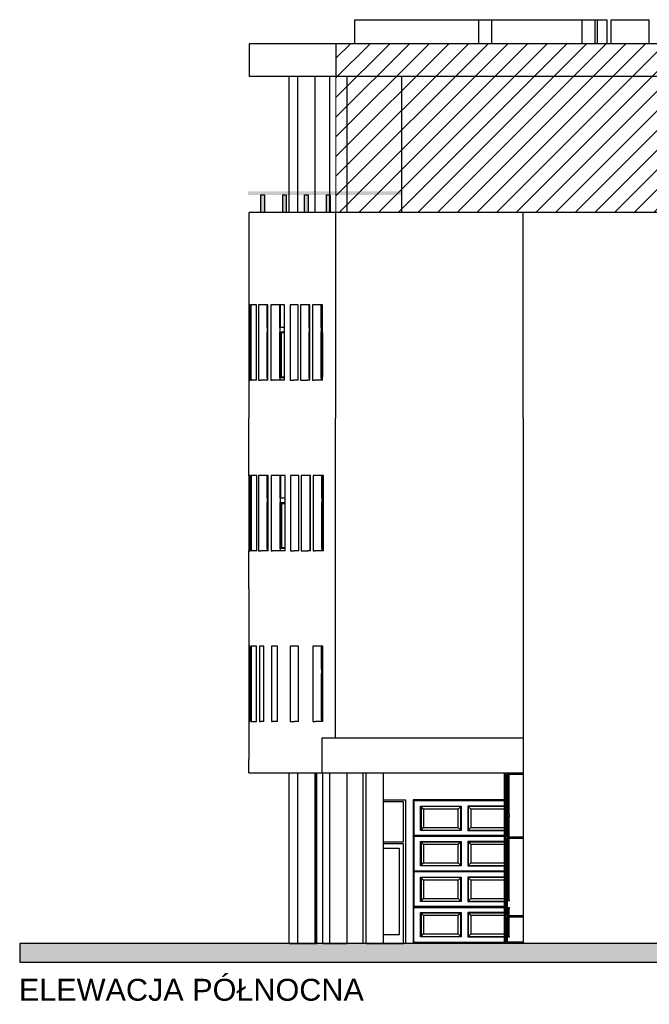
# Model space of a CAD drawing. Header units: millimetres. Extents: x -175445 to -20415, y -559200 to 231527.
# Tile 13 of 256: x -75651 to -61276, y -438103 to -415615. Entities that reach past the tile are written whole.
import ezdxf
from ezdxf import colors
from ezdxf.entities.mleader import LeaderData, LeaderLine
from ezdxf.math import Vec2, Vec3

# ---------------------------------------------------------------- set-up
doc = ezdxf.new("R2010")
doc.units = ezdxf.units.MM
doc.header["$MEASUREMENT"] = 0
for name, color, linetype in [('Linia', 7, 'Continuous'), ('Tekst', 7, 'Continuous'), ('Wypełnienie', 7, 'Continuous')]:
    doc.layers.add(name, color=color, linetype=linetype)
doc.layers.add('PAB - opisy ogólne', color=7, linetype='Continuous', lineweight=18)
doc.layers.add('PAB - widokowe', color=7, linetype='Continuous', lineweight=18)
doc.styles.add('ROMANS-ITALIC', font='ariali.ttf', dxfattribs={"width": 0.7, "oblique": 12})
doc.styles.add('Times new roman', font='txt')

msp = doc.modelspace()

# ---------------------------------------------------------------- hatches: boundary and pattern name
at = {"layer": 'PAB - widokowe'}
h = msp.add_hatch(dxfattribs=at)
h.set_pattern_fill('ANSI31', color=253, scale=100)
h.set_pattern_definition([(45, (-256135.3, -742048.33), (-224.5064, 224.5064), [])])
h.paths.add_polyline_path([(-68430.816, -416164.716), (-42249.876, -416164.716), (-42249.876, -420014.716), (-68430.816, -420014.716)])
at = {"layer": 'Wypełnienie', "linetype": 'Continuous', "lineweight": 0}
for points in [[(-70436.17, -419616.409), (-70436.17, -419531.182), (-66928.747, -419531.182), (-66928.747, -419616.409)], [(-70146.363, -419616.409), (-70065.688, -419616.409), (-70065.688, -420014.716), (-70146.363, -420014.716)], [(-69646.363, -419616.409), (-69565.688, -419616.409), (-69565.688, -420014.716), (-69646.363, -420014.716)], [(-69146.363, -419616.409), (-69065.688, -419616.409), (-69065.688, -420014.716), (-69146.363, -420014.716)], [(-68646.363, -419616.409), (-68565.688, -419616.409), (-68565.688, -420014.716), (-68646.363, -420014.716)]]:
    msp.add_hatch(color=255, dxfattribs=at).paths.add_polyline_path(points)
at = {"layer": 'Wypełnienie', "linetype": 'Continuous'}
msp.add_hatch(color=256, dxfattribs=at).paths.add_polyline_path([(-20414.659, -436714.716), (-75651.487, -436714.716), (-75651.487, -437143.013), (-20414.659, -437143.013)])

# ---------------------------------------------------------------- linework, layer by layer
at = {"layer": 'Linia'}
for p, q in [((-67995.997, -415614.716), (-65164.884, -415614.716)), ((-67995.997, -416164.716), (-67995.997, -415614.716)), ((-65164.884, -415614.716), (-64869.884, -415614.716)), ((-65164.884, -416164.716), (-65164.884, -415614.716)), ((-64869.884, -415614.716), (-62809.884, -415614.716)), ((-64869.884, -416164.716), (-64869.884, -415614.716)), ((-62809.884, -415614.716), (-62514.884, -415614.716)), ((-62809.884, -416164.716), (-62809.884, -415614.716)), ((-62514.884, -416164.716), (-62514.884, -415614.716)), ((-62514.884, -415614.716), (-62455.997, -415614.716)), ((-62455.997, -415614.716), (-62235.503, -415614.716)), ((-62455.997, -416164.716), (-62455.997, -415614.716)), ((-62235.503, -416164.716), (-62235.503, -415614.716)), ((-62148.041, -415614.716), (-61278.041, -415614.716)), ((-62148.041, -416164.716), (-62148.041, -415614.716)), ((-61278.041, -416164.716), (-61278.041, -415614.716)), ((-61278.041, -415614.716), (-61275.997, -415614.716)), ((-61275.997, -416164.716), (-61275.997, -415614.716)), ((-70407.935, -416164.716), (-70412.609, -416164.716)), ((-70412.609, -416164.716), (-70412.609, -416614.716)), ((-70393.246, -416164.716), (-70407.935, -416164.716)), ((-70368.544, -416164.716), (-70393.246, -416164.716)), ((-70333.83, -416164.716), (-70368.544, -416164.716)), ((-70289.107, -416164.716), (-70333.83, -416164.716)), ((-70234.381, -416164.716), (-70289.107, -416164.716)), ((-70169.654, -416164.716), (-70234.381, -416164.716)), ((-70094.935, -416164.716), (-70169.654, -416164.716)), ((-70010.228, -416164.716), (-70094.935, -416164.716)), ((-69915.541, -416164.716), (-70010.228, -416164.716)), ((-69810.884, -416164.716), (-69915.541, -416164.716)), ((-69696.265, -416164.716), (-69810.884, -416164.716)), ((-69571.695, -416164.716), (-69696.265, -416164.716)), ((-69437.185, -416164.716), (-69571.695, -416164.716)), ((-69292.747, -416164.716), (-69437.185, -416164.716)), ((-69138.393, -416164.716), (-69292.747, -416164.716)), ((-68974.138, -416164.716), (-69138.393, -416164.716)), ((-68799.997, -416164.716), (-68974.138, -416164.716)), ((-68615.984, -416164.716), (-68799.997, -416164.716)), ((-68430.816, -416164.716), (-68615.984, -416164.716)), ((-56580.816, -416164.716), (-68430.816, -416164.716)), ((-68430.816, -416164.716), (-68430.816, -416614.716)), ((-70412.609, -416614.716), (-70412.609, -416914.716)), ((-68430.816, -416614.716), (-68430.816, -416914.716)), ((-70407.935, -416914.716), (-70412.609, -416914.716)), ((-70393.246, -416914.716), (-70407.935, -416914.716)), ((-70368.544, -416914.716), (-70393.246, -416914.716)), ((-70333.83, -416914.716), (-70368.544, -416914.716)), ((-70289.107, -416914.716), (-70333.83, -416914.716)), ((-70234.381, -416914.716), (-70289.107, -416914.716)), ((-70169.654, -416914.716), (-70234.381, -416914.716)), ((-70094.935, -416914.716), (-70169.654, -416914.716)), ((-70010.228, -416914.716), (-70094.935, -416914.716)), ((-69915.541, -416914.716), (-70010.228, -416914.716)), ((-69810.884, -416914.716), (-69915.541, -416914.716)), ((-69696.265, -416914.716), (-69810.884, -416914.716)), ((-69571.695, -416914.716), (-69696.265, -416914.716)), ((-69437.185, -416914.716), (-69571.695, -416914.716)), ((-69500.573, -420014.716), (-69500.573, -416914.716)), ((-69292.747, -416914.716), (-69437.185, -416914.716)), ((-69302.856, -420014.716), (-69302.856, -416914.716)), ((-69138.393, -416914.716), (-69292.747, -416914.716)), ((-68974.138, -416914.716), (-69138.393, -416914.716)), ((-68799.997, -416914.716), (-68974.138, -416914.716)), ((-68902.856, -420014.716), (-68902.856, -416914.716)), ((-68615.984, -416914.716), (-68799.997, -416914.716)), ((-68430.816, -416914.716), (-68615.984, -416914.716)), ((-68572.52, -420014.716), (-68572.52, -416914.716)), ((-68428.63, -416914.716), (-68430.816, -416914.716)), ((-67910.089, -416914.716), (-68428.63, -416914.716)), ((-68172.52, -420014.716), (-68172.52, -416914.716)), ((-55209.662, -416914.716), (-67910.089, -416914.716)), ((-66928.747, -420014.716), (-66928.747, -416914.716)), ((-68901.012, -418224.716), (-68902.856, -418224.716)), ((-70422.126, -420014.716), (-70422.126, -422124.716)), ((-70403.959, -420014.716), (-70412.126, -420014.716)), ((-70385.747, -420014.716), (-70403.959, -420014.716)), ((-70357.492, -420014.716), (-70385.747, -420014.716)), ((-70319.196, -420014.716), (-70357.492, -420014.716)), ((-70270.863, -420014.716), (-70319.196, -420014.716)), ((-70212.497, -420014.716), (-70270.863, -420014.716)), ((-70144.104, -420014.716), (-70212.497, -420014.716)), ((-70065.688, -420014.716), (-70144.104, -420014.716)), ((-69977.259, -420014.716), (-70065.688, -420014.716)), ((-69878.822, -420014.716), (-69977.259, -420014.716)), ((-69770.388, -420014.716), (-69878.822, -420014.716)), ((-69651.966, -420014.716), (-69770.388, -420014.716)), ((-69523.567, -420014.716), (-69651.966, -420014.716)), ((-69385.201, -420014.716), (-69523.567, -420014.716)), ((-69236.883, -420014.716), (-69385.201, -420014.716)), ((-69078.624, -420014.716), (-69236.883, -420014.716)), ((-68910.439, -420014.716), (-69078.624, -420014.716)), ((-68732.344, -420014.716), (-68910.439, -420014.716)), ((-68902.856, -419944.716), (-68901.012, -419944.716)), ((-68544.353, -420014.716), (-68732.344, -420014.716)), ((-68493.132, -420014.716), (-68544.353, -420014.716)), ((-68481.15, -420014.716), (-68493.132, -420014.716)), ((-68428.564, -420014.716), (-68481.15, -420014.716)), ((-68438.747, -420014.716), (-68438.747, -424714.716)), ((-56045.199, -420014.716), (-68428.564, -420014.716)), ((-64156.334, -424714.716), (-64156.334, -420014.716)), ((-70413.958, -422124.716), (-70422.126, -422124.716)), ((-70421.343, -422124.716), (-70421.343, -423844.716)), ((-70395.745, -422124.716), (-70413.958, -422124.716)), ((-70386.824, -422124.716), (-70395.745, -422124.716)), ((-70386.824, -423844.716), (-70386.824, -422124.716)), ((-70370.501, -422124.716), (-70370.501, -423844.716)), ((-70367.487, -422124.716), (-70370.501, -422124.716)), ((-70329.188, -422124.716), (-70367.487, -422124.716)), ((-70280.851, -422124.716), (-70329.188, -422124.716)), ((-70244.317, -422124.716), (-70280.851, -422124.716)), ((-70244.317, -423844.716), (-70244.317, -422124.716)), ((-70201.669, -422124.716), (-70201.669, -423844.716)), ((-70154.08, -422124.716), (-70201.669, -422124.716)), ((-70075.657, -422124.716), (-70154.08, -422124.716)), ((-69987.22, -422124.716), (-70075.657, -422124.716)), ((-70001.222, -422124.716), (-70001.222, -423844.716)), ((-70001.165, -422644.716), (-70001.165, -422124.716)), ((-69983.598, -422124.716), (-69987.22, -422124.716)), ((-69986.208, -422644.716), (-69986.208, -422124.716)), ((-69983.598, -423844.716), (-69983.598, -422124.716)), ((-69915.264, -422124.716), (-69915.264, -423844.716)), ((-69888.775, -422124.716), (-69915.264, -422124.716)), ((-69780.331, -422124.716), (-69888.775, -422124.716)), ((-69661.898, -422124.716), (-69780.331, -422124.716)), ((-69715.257, -422124.716), (-69715.257, -423844.716)), ((-69715.176, -422644.716), (-69715.176, -422124.716)), ((-69700.263, -422644.716), (-69700.263, -422124.716)), ((-69602.385, -422124.716), (-69661.898, -422124.716)), ((-69602.385, -423844.716), (-69602.385, -422124.716)), ((-69479.751, -422124.716), (-69479.751, -423844.716)), ((-69395.11, -422124.716), (-69479.751, -422124.716)), ((-69290.881, -422124.716), (-69395.11, -422124.716)), ((-69290.881, -423844.716), (-69290.881, -422124.716)), ((-69238.469, -422124.716), (-69238.469, -423844.716)), ((-69088.505, -422124.716), (-69238.469, -422124.716)), ((-69026.802, -422124.716), (-69088.505, -422124.716)), ((-69039.274, -422124.716), (-69039.274, -423844.716)), ((-69039.21, -422644.716), (-69039.21, -422124.716)), ((-69026.802, -423844.716), (-69026.802, -422124.716)), ((-68967.963, -422124.716), (-68967.963, -423844.716)), ((-68920.305, -422124.716), (-68967.963, -422124.716)), ((-68742.194, -422124.716), (-68920.305, -422124.716)), ((-68770.013, -422124.716), (-68770.013, -423844.716)), ((-68769.943, -422644.716), (-68769.943, -422124.716)), ((-68755.153, -422644.716), (-68755.153, -422124.716)), ((-68736.364, -422124.716), (-68742.194, -422124.716)), ((-68736.364, -423844.716), (-68736.364, -422124.716)), ((-69983.598, -422644.716), (-70001.165, -422644.716)), ((-70001.165, -423794.716), (-70001.165, -422744.716)), ((-70001.165, -422744.716), (-69983.598, -422744.716)), ((-69602.385, -422644.716), (-69715.176, -422644.716)), ((-69715.176, -423794.716), (-69715.176, -422744.716)), ((-69715.176, -422744.716), (-69602.385, -422744.716)), ((-69690.322, -423794.716), (-69690.322, -422744.716)), ((-69687.624, -422769.716), (-69687.624, -423769.716)), ((-69602.385, -422769.716), (-69687.624, -422769.716)), ((-69672.711, -423769.716), (-69672.711, -422769.716)), ((-69026.802, -422644.716), (-69039.21, -422644.716)), ((-69039.21, -423794.716), (-69039.21, -422744.716)), ((-69039.21, -422744.716), (-69026.802, -422744.716)), ((-68736.364, -422644.716), (-68769.943, -422644.716)), ((-68769.943, -423794.716), (-68769.943, -422744.716)), ((-68769.943, -422744.716), (-68736.364, -422744.716)), ((-68745.293, -423794.716), (-68745.293, -422744.716)), ((-68741.122, -422769.716), (-68741.122, -423769.716)), ((-68736.364, -422769.716), (-68741.122, -422769.716)), ((-70422.126, -423844.716), (-70422.126, -424714.716)), ((-70422.126, -423844.716), (-70413.958, -423844.716)), ((-70413.958, -423844.716), (-70395.745, -423844.716)), ((-70395.745, -423844.716), (-70386.824, -423844.716)), ((-70370.501, -423844.716), (-70367.487, -423844.716)), ((-70329.188, -423844.716), (-70367.487, -423844.716)), ((-70280.851, -423844.716), (-70329.188, -423844.716)), ((-70244.317, -423844.716), (-70280.851, -423844.716)), ((-70201.669, -423844.716), (-70154.08, -423844.716)), ((-70075.657, -423844.716), (-70154.08, -423844.716)), ((-69987.22, -423844.716), (-70075.657, -423844.716)), ((-69983.598, -423794.716), (-70001.165, -423794.716)), ((-69983.598, -423844.716), (-69987.22, -423844.716)), ((-69915.264, -423844.716), (-69888.775, -423844.716)), ((-69780.331, -423844.716), (-69888.775, -423844.716)), ((-69661.898, -423844.716), (-69780.331, -423844.716)), ((-69602.385, -423794.716), (-69715.176, -423794.716)), ((-69687.624, -423769.716), (-69602.385, -423769.716)), ((-69602.385, -423844.716), (-69661.898, -423844.716)), ((-69479.751, -423844.716), (-69395.11, -423844.716)), ((-69290.881, -423844.716), (-69395.11, -423844.716)), ((-69238.469, -423844.716), (-69088.505, -423844.716)), ((-69026.802, -423844.716), (-69088.505, -423844.716)), ((-69026.802, -423794.716), (-69039.21, -423794.716)), ((-68967.963, -423844.716), (-68920.305, -423844.716)), ((-68742.194, -423844.716), (-68920.305, -423844.716)), ((-68736.364, -423794.716), (-68769.943, -423794.716)), ((-68736.364, -423844.716), (-68742.194, -423844.716)), ((-68741.122, -423769.716), (-68736.364, -423769.716)), ((-70421.819, -426024.716), (-70421.819, -424714.716)), ((-68438.647, -428614.716), (-68438.647, -424714.716)), ((-64156.334, -424714.716), (-64156.334, -428614.716)), ((-70412.79, -426024.716), (-70421.819, -426024.716)), ((-70421.404, -426024.716), (-70421.404, -427744.716)), ((-70393.714, -426024.716), (-70412.79, -426024.716)), ((-70384.278, -426024.716), (-70393.714, -426024.716)), ((-70384.278, -427744.716), (-70384.278, -426024.716)), ((-70368.423, -426024.716), (-70368.423, -427744.716)), ((-70364.595, -426024.716), (-70368.423, -426024.716)), ((-70325.435, -426024.716), (-70364.595, -426024.716)), ((-70276.236, -426024.716), (-70325.435, -426024.716)), ((-70240.632, -426024.716), (-70276.236, -426024.716)), ((-70240.632, -427744.716), (-70240.632, -426024.716)), ((-70199.534, -426024.716), (-70199.534, -427744.716)), ((-70147.744, -426024.716), (-70199.534, -426024.716)), ((-70068.462, -426024.716), (-70147.744, -426024.716)), ((-69980.525, -426024.716), (-70068.462, -426024.716)), ((-69998.976, -426024.716), (-69998.976, -427744.716)), ((-69998.919, -426544.716), (-69998.919, -426024.716)), ((-69983.962, -426544.716), (-69983.962, -426024.716)), ((-69980.525, -427744.716), (-69980.525, -426024.716)), ((-69906.226, -426024.716), (-69906.226, -427744.716)), ((-69879.862, -426024.716), (-69906.226, -426024.716)), ((-69770.561, -426024.716), (-69879.862, -426024.716)), ((-69651.272, -426024.716), (-69770.561, -426024.716)), ((-69706.23, -426024.716), (-69706.23, -427744.716)), ((-69706.148, -426544.716), (-69706.148, -426024.716)), ((-69691.237, -426544.716), (-69691.237, -426024.716)), ((-69592.12, -426024.716), (-69651.272, -426024.716)), ((-69592.12, -427744.716), (-69592.12, -426024.716)), ((-69465.32, -426024.716), (-69465.32, -427744.716)), ((-69382.773, -426024.716), (-69465.32, -426024.716)), ((-69275.14, -426024.716), (-69382.773, -426024.716)), ((-69275.14, -427744.716), (-69275.14, -426024.716)), ((-69222.243, -426024.716), (-69222.243, -427744.716)), ((-69074.462, -426024.716), (-69222.243, -426024.716)), ((-69009.27, -426024.716), (-69074.462, -426024.716)), ((-69023.159, -426024.716), (-69023.159, -427744.716)), ((-69023.094, -426544.716), (-69023.094, -426024.716)), ((-69009.27, -427744.716), (-69009.27, -426024.716)), ((-68948.533, -426024.716), (-68948.533, -427744.716)), ((-68905.412, -426024.716), (-68948.533, -426024.716)), ((-68726.451, -426024.716), (-68905.412, -426024.716)), ((-68750.554, -426024.716), (-68750.554, -427744.716)), ((-68750.483, -426544.716), (-68750.483, -426024.716)), ((-68735.696, -426544.716), (-68735.696, -426024.716)), ((-68715.257, -426024.716), (-68726.451, -426024.716)), ((-68715.257, -427744.716), (-68715.257, -426024.716)), ((-69980.525, -426544.716), (-69998.919, -426544.716)), ((-69592.12, -426544.716), (-69706.148, -426544.716)), ((-69009.27, -426544.716), (-69023.094, -426544.716)), ((-68715.257, -426544.716), (-68750.483, -426544.716)), ((-69998.919, -427694.716), (-69998.919, -426644.716)), ((-69998.919, -426644.716), (-69980.525, -426644.716)), ((-69706.148, -427694.716), (-69706.148, -426644.716)), ((-69706.148, -426644.716), (-69592.12, -426644.716)), ((-69681.296, -427694.716), (-69681.296, -426644.716)), ((-69678.578, -426669.716), (-69678.578, -427669.716)), ((-69592.12, -426669.716), (-69678.578, -426669.716)), ((-69663.667, -427669.716), (-69663.667, -426669.716)), ((-69023.094, -427694.716), (-69023.094, -426644.716)), ((-69023.094, -426644.716), (-69009.27, -426644.716)), ((-68750.483, -427694.716), (-68750.483, -426644.716)), ((-68750.483, -426644.716), (-68715.257, -426644.716)), ((-68725.838, -427694.716), (-68725.838, -426644.716)), ((-68721.64, -426669.716), (-68721.64, -427669.716)), ((-68715.257, -426669.716), (-68721.64, -426669.716)), ((-69980.525, -427694.716), (-69998.919, -427694.716)), ((-69592.12, -427694.716), (-69706.148, -427694.716)), ((-69678.578, -427669.716), (-69592.12, -427669.716)), ((-69009.27, -427694.716), (-69023.094, -427694.716)), ((-68715.257, -427694.716), (-68750.483, -427694.716)), ((-68721.64, -427669.716), (-68715.257, -427669.716)), ((-70421.819, -428614.716), (-70421.819, -427744.716)), ((-70421.819, -427744.716), (-70412.79, -427744.716)), ((-70412.79, -427744.716), (-70393.714, -427744.716)), ((-70393.714, -427744.716), (-70384.278, -427744.716)), ((-70368.423, -427744.716), (-70364.595, -427744.716)), ((-70325.435, -427744.716), (-70364.595, -427744.716)), ((-70276.236, -427744.716), (-70325.435, -427744.716)), ((-70240.632, -427744.716), (-70276.236, -427744.716)), ((-70199.534, -427744.716), (-70147.744, -427744.716)), ((-70068.462, -427744.716), (-70147.744, -427744.716)), ((-69980.525, -427744.716), (-70068.462, -427744.716)), ((-69906.226, -427744.716), (-69879.862, -427744.716)), ((-69770.561, -427744.716), (-69879.862, -427744.716)), ((-69651.272, -427744.716), (-69770.561, -427744.716)), ((-69592.12, -427744.716), (-69651.272, -427744.716)), ((-69465.32, -427744.716), (-69382.773, -427744.716)), ((-69275.14, -427744.716), (-69382.773, -427744.716)), ((-69222.243, -427744.716), (-69074.462, -427744.716)), ((-69009.27, -427744.716), (-69074.462, -427744.716)), ((-68948.533, -427744.716), (-68905.412, -427744.716)), ((-68726.451, -427744.716), (-68905.412, -427744.716)), ((-68715.257, -427744.716), (-68726.451, -427744.716)), ((-70421.689, -428614.716), (-70421.689, -429924.716)), ((-68438.42, -432014.716), (-68438.42, -428614.716)), ((-64156.334, -428614.716), (-64156.334, -432514.716)), ((-70412.345, -429924.716), (-70421.689, -429924.716)), ((-70421.314, -429924.716), (-70421.314, -431644.716)), ((-70392.955, -429924.716), (-70412.345, -429924.716)), ((-70387.11, -429924.716), (-70392.955, -429924.716)), ((-70387.11, -431644.716), (-70387.11, -429924.716)), ((-70370.107, -429924.716), (-70370.107, -431644.716)), ((-70363.522, -429924.716), (-70370.107, -429924.716)), ((-70324.047, -429924.716), (-70363.522, -429924.716)), ((-70274.534, -429924.716), (-70324.047, -429924.716)), ((-70244.238, -429924.716), (-70274.534, -429924.716)), ((-70244.238, -431644.716), (-70244.238, -429924.716)), ((-70174.856, -429924.716), (-70174.856, -431644.716)), ((-70145.415, -429924.716), (-70174.856, -429924.716)), ((-70074.481, -429924.716), (-70145.415, -429924.716)), ((-70074.481, -431644.716), (-70074.481, -429924.716)), ((-69905.536, -429924.716), (-69905.536, -431644.716)), ((-69876.593, -429924.716), (-69905.536, -429924.716)), ((-69766.979, -429924.716), (-69876.593, -429924.716)), ((-69764.133, -429924.716), (-69766.979, -429924.716)), ((-69764.133, -431644.716), (-69764.133, -429924.716)), ((-69475.22, -429924.716), (-69475.22, -431644.716)), ((-69378.255, -429924.716), (-69475.22, -429924.716)), ((-69285.646, -429924.716), (-69378.255, -429924.716)), ((-69285.646, -431644.716), (-69285.646, -429924.716)), ((-68961.236, -429924.716), (-68961.236, -431644.716)), ((-68899.961, -429924.716), (-68961.236, -429924.716)), ((-68729.197, -429924.716), (-68899.961, -429924.716)), ((-68763.436, -429924.716), (-68763.436, -431644.716)), ((-68763.366, -430444.716), (-68763.366, -429924.716)), ((-68748.577, -430444.716), (-68748.577, -429924.716)), ((-68729.197, -431644.716), (-68729.197, -429924.716)), ((-68729.197, -430444.716), (-68763.366, -430444.716)), ((-68763.366, -431594.716), (-68763.366, -430544.716)), ((-68763.366, -430544.716), (-68729.197, -430544.716)), ((-68738.718, -431594.716), (-68738.718, -430544.716)), ((-68734.538, -430569.716), (-68734.538, -431569.716)), ((-68729.197, -430569.716), (-68734.538, -430569.716)), ((-70421.689, -431644.716), (-70421.689, -432514.716)), ((-70421.689, -431644.716), (-70412.345, -431644.716)), ((-70412.345, -431644.716), (-70392.955, -431644.716)), ((-70392.955, -431644.716), (-70387.11, -431644.716)), ((-70370.107, -431644.716), (-70363.522, -431644.716)), ((-70363.522, -431644.716), (-70324.047, -431644.716)), ((-70324.047, -431644.716), (-70274.534, -431644.716)), ((-70274.534, -431644.716), (-70244.238, -431644.716)), ((-70174.856, -431644.716), (-70145.415, -431644.716)), ((-70074.481, -431644.716), (-70145.415, -431644.716)), ((-69905.536, -431644.716), (-69876.593, -431644.716)), ((-69766.979, -431644.716), (-69876.593, -431644.716)), ((-69764.133, -431644.716), (-69766.979, -431644.716)), ((-69475.22, -431644.716), (-69378.255, -431644.716)), ((-69285.646, -431644.716), (-69378.255, -431644.716)), ((-68961.236, -431644.716), (-68899.961, -431644.716)), ((-68729.197, -431644.716), (-68899.961, -431644.716)), ((-68729.197, -431594.716), (-68763.366, -431594.716)), ((-68734.538, -431569.716), (-68729.197, -431569.716)), ((-68749.072, -432014.716), (-68198.295, -432014.716)), ((-68749.072, -432814.716), (-68749.072, -432014.716)), ((-68438.819, -432014.716), (-68361.823, -432014.716)), ((-68198.295, -432014.716), (-68025.29, -432014.716)), ((-68025.29, -432014.716), (-67842.875, -432014.716)), ((-67842.875, -432014.716), (-67651.116, -432014.716)), ((-67651.116, -432014.716), (-67450.086, -432014.716)), ((-67450.086, -432014.716), (-67239.859, -432014.716)), ((-67239.859, -432014.716), (-67020.515, -432014.716)), ((-67020.515, -432014.716), (-66792.134, -432014.716)), ((-66792.134, -432014.716), (-66554.804, -432014.716)), ((-66554.804, -432014.716), (-66308.611, -432014.716)), ((-66308.611, -432014.716), (-66053.649, -432014.716)), ((-66053.649, -432014.716), (-65790.013, -432014.716)), ((-65790.013, -432014.716), (-65517.8, -432014.716)), ((-65517.8, -432014.716), (-65237.113, -432014.716)), ((-65237.113, -432014.716), (-64948.058, -432014.716)), ((-64948.058, -432014.716), (-64650.74, -432014.716)), ((-64650.74, -432014.716), (-64345.273, -432014.716)), ((-64345.273, -432014.716), (-64156.334, -432014.716)), ((-70421.721, -432814.716), (-70421.721, -432514.716)), ((-64156.334, -432514.716), (-64156.334, -436714.716)), ((-70421.721, -432814.716), (-70412.481, -432814.716)), ((-70412.481, -432814.716), (-70393.226, -432814.716)), ((-70393.226, -432814.716), (-70363.958, -432814.716)), ((-70363.958, -432814.716), (-70324.678, -432814.716)), ((-70324.678, -432814.716), (-70275.391, -432814.716)), ((-70275.391, -432814.716), (-70216.101, -432814.716)), ((-70216.101, -432814.716), (-70146.812, -432814.716)), ((-70146.812, -432814.716), (-70067.532, -432814.716)), ((-70067.532, -432814.716), (-69978.268, -432814.716)), ((-69978.268, -432814.716), (-69879.027, -432814.716)), ((-69879.027, -432814.716), (-69769.818, -432814.716)), ((-69769.818, -432814.716), (-69650.652, -432814.716)), ((-69650.652, -432814.716), (-69521.538, -432814.716)), ((-69521.538, -432814.716), (-69382.489, -432814.716)), ((-69500.573, -436714.716), (-69500.573, -432814.716)), ((-69382.489, -432814.716), (-69233.516, -432814.716)), ((-69302.856, -436714.716), (-69302.856, -432814.716)), ((-69233.516, -432814.716), (-69074.634, -432814.716)), ((-69074.634, -432814.716), (-68905.856, -432814.716)), ((-68905.856, -432814.716), (-68727.197, -432814.716)), ((-68902.856, -436714.716), (-68902.856, -432814.716)), ((-68880.83, -436714.716), (-68880.83, -432814.716)), ((-68870.723, -436714.716), (-68870.723, -432814.716)), ((-68733.89, -436714.716), (-68733.89, -432814.716)), ((-68727.197, -432814.716), (-68538.674, -432814.716)), ((-68572.52, -436714.716), (-68572.52, -432814.716)), ((-68538.674, -432814.716), (-68438.819, -432814.716)), ((-68438.819, -432814.716), (-68361.823, -432814.716)), ((-68361.823, -432814.716), (-68198.295, -432814.716)), ((-68198.295, -432814.716), (-68025.29, -432814.716)), ((-68172.52, -436714.716), (-68172.52, -432814.716)), ((-68025.29, -432814.716), (-67842.875, -432814.716)), ((-67842.875, -432814.716), (-67651.116, -432814.716)), ((-67815.958, -432814.716), (-67815.958, -436714.716)), ((-67742.033, -436714.716), (-67742.033, -432814.716)), ((-67651.116, -432814.716), (-67450.086, -432814.716)), ((-67450.086, -432814.716), (-67239.859, -432814.716)), ((-67342.033, -436714.716), (-67342.033, -432814.716)), ((-67239.859, -432814.716), (-67020.515, -432814.716)), ((-67020.515, -432814.716), (-66792.134, -432814.716)), ((-66792.134, -432814.716), (-66554.804, -432814.716)), ((-66554.804, -432814.716), (-66308.611, -432814.716)), ((-66308.611, -432814.716), (-66053.649, -432814.716)), ((-66053.649, -432814.716), (-65790.013, -432814.716)), ((-65790.013, -432814.716), (-65517.8, -432814.716)), ((-65517.8, -432814.716), (-65237.113, -432814.716)), ((-65237.113, -432814.716), (-64948.058, -432814.716)), ((-64948.058, -432814.716), (-64650.74, -432814.716)), ((-64650.74, -432814.716), (-64345.273, -432814.716)), ((-64584.901, -436714.716), (-64584.901, -432814.716)), ((-64562.743, -432854.716), (-64562.743, -432814.716)), ((-64562.743, -436714.716), (-64562.743, -432854.716)), ((-64533.063, -432854.716), (-64533.063, -434274.716)), ((-64156.334, -432854.716), (-64533.063, -432854.716)), ((-64516.548, -434274.716), (-64516.548, -432854.716)), ((-64489.582, -432854.716), (-64489.582, -433774.716)), ((-64472.055, -433774.716), (-64472.055, -432854.716)), ((-64345.273, -432814.716), (-64156.334, -432814.716)), ((-67342.033, -433434.716), (-66845.958, -433434.716)), ((-66885.958, -433474.716), (-67342.033, -433474.716)), ((-66885.958, -434394.716), (-66885.958, -433474.716)), ((-66845.958, -433434.716), (-66845.958, -436714.716)), ((-64584.901, -433434.716), (-66665.958, -433434.716)), ((-66665.958, -433434.716), (-66665.958, -436714.716)), ((-66655.958, -436714.716), (-66655.958, -433434.716)), ((-66652.546, -433447.716), (-66655.958, -433447.716)), ((-66652.546, -433434.716), (-66652.546, -433435.216)), ((-66652.546, -433435.216), (-66652.546, -433470.216)), ((-66650.958, -433435.216), (-66652.546, -433435.216)), ((-66650.958, -433470.216), (-66652.546, -433470.216)), ((-66650.958, -433434.716), (-66650.958, -433435.216)), ((-66650.958, -433435.216), (-66650.958, -433447.716)), ((-64584.901, -433447.716), (-66650.958, -433447.716)), ((-66650.958, -433447.716), (-66650.958, -433457.716)), ((-66650.958, -433457.716), (-66650.958, -434248.841)), ((-64584.901, -433457.716), (-66650.958, -433457.716)), ((-66498.558, -434131.841), (-66498.558, -433574.716)), ((-66498.558, -433574.716), (-65571.758, -433574.716)), ((-66428.558, -433644.716), (-66488.558, -433584.716)), ((-65581.758, -433584.716), (-66488.558, -433584.716)), ((-66488.558, -433584.716), (-66488.558, -434121.841)), ((-65641.758, -433644.716), (-66428.558, -433644.716)), ((-66428.558, -433644.716), (-66428.558, -434061.841)), ((-65581.758, -433584.716), (-65641.758, -433644.716)), ((-65641.758, -434061.841), (-65641.758, -433644.716)), ((-65581.758, -434121.841), (-65581.758, -433584.716)), ((-65571.758, -433574.716), (-65571.758, -434131.841)), ((-65419.358, -433574.716), (-65419.358, -434131.841)), ((-64584.901, -433574.716), (-65419.358, -433574.716)), ((-65349.358, -433644.716), (-65409.358, -433584.716)), ((-64584.901, -433584.716), (-65409.358, -433584.716)), ((-65409.358, -433584.716), (-65409.358, -434121.841)), ((-64584.901, -433644.716), (-65349.358, -433644.716)), ((-65349.358, -433644.716), (-65349.358, -434061.841)), ((-64489.704, -433774.716), (-64489.582, -433774.716)), ((-64489.582, -433774.716), (-64464.174, -433774.716)), ((-64489.704, -433814.716), (-64489.582, -433814.716)), ((-64489.582, -433814.716), (-64489.582, -434274.716)), ((-64464.174, -433814.716), (-64489.582, -433814.716)), ((-64472.055, -434274.716), (-64472.055, -433814.716)), ((-66652.546, -434241.341), (-66655.958, -434241.341)), ((-66652.546, -434236.341), (-66652.546, -434248.841)), ((-66650.958, -434236.341), (-66652.546, -434236.341)), ((-65571.758, -434131.841), (-66498.558, -434131.841)), ((-66488.558, -434121.841), (-66428.558, -434061.841)), ((-66488.558, -434121.841), (-65581.758, -434121.841)), ((-66428.558, -434061.841), (-65641.758, -434061.841)), ((-65641.758, -434061.841), (-65581.758, -434121.841)), ((-65419.358, -434131.841), (-64584.901, -434131.841)), ((-65409.358, -434121.841), (-65349.358, -434061.841)), ((-65409.358, -434121.841), (-64584.901, -434121.841)), ((-65349.358, -434061.841), (-64584.901, -434061.841)), ((-67342.033, -434394.716), (-66885.958, -434394.716)), ((-66885.958, -434434.716), (-67342.033, -434434.716)), ((-66885.958, -434534.716), (-66885.958, -434434.716)), ((-66652.546, -434256.341), (-66655.958, -434256.341)), ((-66652.546, -434248.841), (-66652.546, -434258.841)), ((-66650.958, -434248.841), (-66652.546, -434248.841)), ((-66652.546, -434258.841), (-66652.546, -434281.341)), ((-66650.958, -434258.841), (-66652.546, -434258.841)), ((-66650.958, -434281.341), (-66652.546, -434281.341)), ((-66650.958, -434248.841), (-66650.958, -434258.841)), ((-64584.901, -434248.841), (-66650.958, -434248.841)), ((-66650.958, -434258.841), (-66650.958, -434268.841)), ((-64584.901, -434258.841), (-66650.958, -434258.841)), ((-66650.958, -434268.841), (-66650.958, -435059.966)), ((-64584.901, -434268.841), (-66650.958, -434268.841)), ((-66498.558, -434942.966), (-66498.558, -434385.841)), ((-66498.558, -434385.841), (-65571.758, -434385.841)), ((-66428.558, -434455.841), (-66488.558, -434395.841)), ((-65581.758, -434395.841), (-66488.558, -434395.841)), ((-66488.558, -434395.841), (-66488.558, -434932.966)), ((-65641.758, -434455.841), (-66428.558, -434455.841)), ((-66428.558, -434455.841), (-66428.558, -434872.966)), ((-65581.758, -434395.841), (-65641.758, -434455.841)), ((-65641.758, -434872.966), (-65641.758, -434455.841)), ((-65581.758, -434932.966), (-65581.758, -434395.841)), ((-65571.758, -434385.841), (-65571.758, -434942.966)), ((-65419.358, -434385.841), (-65419.358, -434942.966)), ((-64584.901, -434385.841), (-65419.358, -434385.841)), ((-65349.358, -434455.841), (-65409.358, -434395.841)), ((-64584.901, -434395.841), (-65409.358, -434395.841)), ((-65409.358, -434395.841), (-65409.358, -434932.966)), ((-64584.901, -434455.841), (-65349.358, -434455.841)), ((-65349.358, -434455.841), (-65349.358, -434872.966)), ((-64533.063, -434274.716), (-64156.334, -434274.716)), ((-64533.063, -434314.716), (-64533.063, -436074.716)), ((-64156.334, -434314.716), (-64533.063, -434314.716)), ((-64516.548, -436074.716), (-64516.548, -434314.716)), ((-64489.582, -434314.716), (-64489.582, -435739.716)), ((-64472.055, -435739.716), (-64472.055, -434314.716)), ((-67342.033, -434534.716), (-66985.958, -434534.716)), ((-66985.958, -434534.716), (-66985.958, -436514.716)), ((-66885.958, -436514.716), (-66885.958, -434534.716)), ((-66488.558, -434932.966), (-66428.558, -434872.966)), ((-66428.558, -434872.966), (-65641.758, -434872.966)), ((-65641.758, -434872.966), (-65581.758, -434932.966)), ((-65409.358, -434932.966), (-65349.358, -434872.966)), ((-65349.358, -434872.966), (-64584.901, -434872.966)), ((-66652.546, -435052.466), (-66655.958, -435052.466)), ((-66652.546, -435067.466), (-66655.958, -435067.466)), ((-66652.546, -435047.466), (-66652.546, -435059.966)), ((-66650.958, -435047.466), (-66652.546, -435047.466)), ((-66652.546, -435059.966), (-66652.546, -435069.966)), ((-66650.958, -435059.966), (-66652.546, -435059.966)), ((-66652.546, -435069.966), (-66652.546, -435092.466)), ((-66650.958, -435069.966), (-66652.546, -435069.966)), ((-66650.958, -435092.466), (-66652.546, -435092.466)), ((-66650.958, -435059.966), (-66650.958, -435069.966)), ((-64584.901, -435059.966), (-66650.958, -435059.966)), ((-66650.958, -435069.966), (-66650.958, -435079.966)), ((-64584.901, -435069.966), (-66650.958, -435069.966)), ((-66650.958, -435079.966), (-66650.958, -435871.091)), ((-64584.901, -435079.966), (-66650.958, -435079.966)), ((-65571.758, -434942.966), (-66498.558, -434942.966)), ((-66488.558, -434932.966), (-65581.758, -434932.966)), ((-65419.358, -434942.966), (-64584.901, -434942.966)), ((-65409.358, -434932.966), (-64584.901, -434932.966)), ((-66498.558, -435754.091), (-66498.558, -435196.966)), ((-66498.558, -435196.966), (-65571.758, -435196.966)), ((-66428.558, -435266.966), (-66488.558, -435206.966)), ((-65581.758, -435206.966), (-66488.558, -435206.966)), ((-66488.558, -435206.966), (-66488.558, -435744.091)), ((-65641.758, -435266.966), (-66428.558, -435266.966)), ((-66428.558, -435266.966), (-66428.558, -435684.091)), ((-65581.758, -435206.966), (-65641.758, -435266.966)), ((-65641.758, -435684.091), (-65641.758, -435266.966)), ((-65581.758, -435744.091), (-65581.758, -435206.966)), ((-65571.758, -435196.966), (-65571.758, -435754.091)), ((-65419.358, -435196.966), (-65419.358, -435754.091)), ((-64584.901, -435196.966), (-65419.358, -435196.966)), ((-65349.358, -435266.966), (-65409.358, -435206.966)), ((-64584.901, -435206.966), (-65409.358, -435206.966)), ((-65409.358, -435206.966), (-65409.358, -435744.091)), ((-64584.901, -435266.966), (-65349.358, -435266.966)), ((-65349.358, -435266.966), (-65349.358, -435684.091)), ((-65571.758, -435754.091), (-66498.558, -435754.091)), ((-66488.558, -435744.091), (-66428.558, -435684.091)), ((-66488.558, -435744.091), (-65581.758, -435744.091)), ((-66428.558, -435684.091), (-65641.758, -435684.091)), ((-65641.758, -435684.091), (-65581.758, -435744.091)), ((-65419.358, -435754.091), (-64584.901, -435754.091)), ((-65409.358, -435744.091), (-65349.358, -435684.091)), ((-65409.358, -435744.091), (-64584.901, -435744.091)), ((-65349.358, -435684.091), (-64584.901, -435684.091)), ((-64489.704, -435739.716), (-64489.582, -435739.716)), ((-64464.174, -435739.716), (-64489.582, -435739.716)), ((-66652.546, -435863.591), (-66655.958, -435863.591)), ((-66652.546, -435878.591), (-66655.958, -435878.591)), ((-66652.546, -435858.591), (-66652.546, -435871.091)), ((-66650.958, -435858.591), (-66652.546, -435858.591)), ((-66652.546, -435871.091), (-66652.546, -435881.091)), ((-66650.958, -435871.091), (-66652.546, -435871.091)), ((-66652.546, -435881.091), (-66652.546, -435903.591)), ((-66650.958, -435881.091), (-66652.546, -435881.091)), ((-66650.958, -435903.591), (-66652.546, -435903.591)), ((-66650.958, -435871.091), (-66650.958, -435881.091)), ((-64584.901, -435871.091), (-66650.958, -435871.091)), ((-66650.958, -435891.091), (-66650.958, -435881.091)), ((-64584.901, -435881.091), (-66650.958, -435881.091)), ((-66650.958, -436682.216), (-66650.958, -435891.091)), ((-66650.958, -435891.091), (-64584.901, -435891.091)), ((-66498.558, -436565.216), (-66498.558, -436008.091)), ((-66498.558, -436008.091), (-65571.758, -436008.091)), ((-66428.558, -436078.091), (-66488.558, -436018.091)), ((-65581.758, -436018.091), (-66488.558, -436018.091)), ((-66488.558, -436018.091), (-66488.558, -436555.216)), ((-65581.758, -436018.091), (-65641.758, -436078.091)), ((-65581.758, -436555.216), (-65581.758, -436018.091)), ((-65571.758, -436008.091), (-65571.758, -436565.216)), ((-65419.358, -436008.091), (-65419.358, -436565.216)), ((-64584.901, -436008.091), (-65419.358, -436008.091)), ((-65349.358, -436078.091), (-65409.358, -436018.091)), ((-64584.901, -436018.091), (-65409.358, -436018.091)), ((-65409.358, -436018.091), (-65409.358, -436555.216)), ((-64489.582, -435889.716), (-64489.704, -435889.716)), ((-64489.582, -435889.716), (-64464.174, -435889.716)), ((-64489.582, -435889.716), (-64489.582, -436074.716)), ((-64472.055, -436074.716), (-64472.055, -435889.716)), ((-65641.758, -436078.091), (-66428.558, -436078.091)), ((-66428.558, -436078.091), (-66428.558, -436495.216)), ((-65641.758, -436495.216), (-65641.758, -436078.091)), ((-64584.901, -436078.091), (-65349.358, -436078.091)), ((-65349.358, -436078.091), (-65349.358, -436495.216)), ((-64533.063, -436074.716), (-64156.334, -436074.716)), ((-64533.063, -436114.716), (-64533.063, -436674.716)), ((-64156.334, -436114.716), (-64533.063, -436114.716)), ((-64516.548, -436564.716), (-64516.548, -436114.716)), ((-64489.582, -436114.716), (-64489.582, -436564.716)), ((-64472.055, -436564.716), (-64472.055, -436114.716)), ((-69500.573, -436714.716), (-69496.73, -436714.716)), ((-69496.73, -436714.716), (-69485.349, -436714.716)), ((-69485.349, -436714.716), (-69466.867, -436714.716)), ((-69466.867, -436714.716), (-69441.994, -436714.716)), ((-69441.994, -436714.716), (-69411.687, -436714.716)), ((-69411.687, -436714.716), (-69377.11, -436714.716)), ((-69377.11, -436714.716), (-69339.591, -436714.716)), ((-69339.591, -436714.716), (-69302.856, -436714.716)), ((-69302.856, -436714.716), (-69299.013, -436714.716)), ((-69299.013, -436714.716), (-69287.632, -436714.716)), ((-69287.632, -436714.716), (-69269.15, -436714.716)), ((-69269.15, -436714.716), (-69244.278, -436714.716)), ((-69244.278, -436714.716), (-69213.97, -436714.716)), ((-69213.97, -436714.716), (-69179.393, -436714.716)), ((-69179.393, -436714.716), (-69141.874, -436714.716)), ((-69141.874, -436714.716), (-69102.856, -436714.716)), ((-69102.856, -436714.716), (-69063.838, -436714.716)), ((-69063.838, -436714.716), (-69026.32, -436714.716)), ((-69026.32, -436714.716), (-68991.742, -436714.716)), ((-68991.742, -436714.716), (-68961.435, -436714.716)), ((-68961.435, -436714.716), (-68936.562, -436714.716)), ((-68936.562, -436714.716), (-68918.08, -436714.716)), ((-68918.08, -436714.716), (-68906.699, -436714.716)), ((-68906.699, -436714.716), (-68902.856, -436714.716)), ((-68902.856, -436714.716), (-68896.054, -436714.716)), ((-68896.054, -436714.716), (-68884.673, -436714.716)), ((-68884.673, -436714.716), (-68880.83, -436714.716)), ((-68880.83, -436714.716), (-68874.566, -436714.716)), ((-68874.566, -436714.716), (-68870.723, -436714.716)), ((-68733.89, -436714.716), (-68730.047, -436714.716)), ((-68730.047, -436714.716), (-68718.666, -436714.716)), ((-68718.666, -436714.716), (-68700.184, -436714.716)), ((-68700.184, -436714.716), (-68675.312, -436714.716)), ((-68675.312, -436714.716), (-68645.004, -436714.716)), ((-68645.004, -436714.716), (-68610.427, -436714.716)), ((-68610.427, -436714.716), (-68572.908, -436714.716)), ((-68572.908, -436714.716), (-68572.52, -436714.716)), ((-68572.52, -436714.716), (-68568.677, -436714.716)), ((-68568.677, -436714.716), (-68557.296, -436714.716)), ((-68557.296, -436714.716), (-68538.814, -436714.716)), ((-68538.814, -436714.716), (-68513.941, -436714.716)), ((-68513.941, -436714.716), (-68483.634, -436714.716)), ((-68483.634, -436714.716), (-68449.056, -436714.716)), ((-68449.056, -436714.716), (-68411.538, -436714.716)), ((-68411.538, -436714.716), (-68372.52, -436714.716)), ((-68372.52, -436714.716), (-68333.502, -436714.716)), ((-68333.502, -436714.716), (-68295.983, -436714.716)), ((-68295.983, -436714.716), (-68261.406, -436714.716)), ((-68261.406, -436714.716), (-68231.098, -436714.716)), ((-68231.098, -436714.716), (-68206.226, -436714.716)), ((-68206.226, -436714.716), (-68187.744, -436714.716)), ((-68187.744, -436714.716), (-68176.363, -436714.716)), ((-68176.363, -436714.716), (-68172.52, -436714.716)), ((-67815.958, -436714.716), (-68172.52, -436714.716)), ((-67742.033, -436714.716), (-67815.958, -436714.716)), ((-67742.033, -436714.716), (-67738.19, -436714.716)), ((-67738.19, -436714.716), (-67726.809, -436714.716)), ((-67726.809, -436714.716), (-67708.327, -436714.716)), ((-67708.327, -436714.716), (-67683.455, -436714.716)), ((-67683.455, -436714.716), (-67653.147, -436714.716)), ((-67653.147, -436714.716), (-67618.57, -436714.716)), ((-67618.57, -436714.716), (-67581.051, -436714.716)), ((-67581.051, -436714.716), (-67542.033, -436714.716)), ((-67542.033, -436714.716), (-67503.015, -436714.716)), ((-67503.015, -436714.716), (-67465.497, -436714.716)), ((-67465.497, -436714.716), (-67430.919, -436714.716)), ((-67430.919, -436714.716), (-67400.612, -436714.716)), ((-67400.612, -436714.716), (-67375.739, -436714.716)), ((-67375.739, -436714.716), (-67357.257, -436714.716)), ((-67357.257, -436714.716), (-67345.876, -436714.716)), ((-67345.876, -436714.716), (-67342.033, -436714.716)), ((-66985.958, -436514.716), (-67342.033, -436514.716)), ((-67342.033, -436714.716), (-66885.958, -436714.716)), ((-66885.958, -436714.716), (-66885.958, -436514.716)), ((-66845.958, -436714.716), (-66885.958, -436714.716)), ((-66665.958, -436714.716), (-66845.958, -436714.716)), ((-66655.958, -436714.716), (-66665.958, -436714.716)), ((-66652.546, -436674.716), (-66655.958, -436674.716)), ((-66652.546, -436689.716), (-66655.958, -436689.716)), ((-66652.546, -436669.716), (-66652.546, -436682.216)), ((-66650.958, -436669.716), (-66652.546, -436669.716)), ((-66652.546, -436682.216), (-66652.546, -436692.216)), ((-66650.958, -436682.216), (-66652.546, -436682.216)), ((-66652.546, -436692.216), (-66652.546, -436714.716)), ((-66650.958, -436692.216), (-66652.546, -436692.216)), ((-66650.958, -436714.716), (-66652.546, -436714.716)), ((-66650.958, -436692.216), (-66650.958, -436682.216)), ((-66650.958, -436682.216), (-64584.901, -436682.216)), ((-66650.958, -436714.716), (-66650.958, -436692.216)), ((-66650.958, -436692.216), (-64584.901, -436692.216)), ((-64584.901, -436714.716), (-66650.958, -436714.716)), ((-65571.758, -436565.216), (-66498.558, -436565.216)), ((-66488.558, -436555.216), (-66428.558, -436495.216)), ((-66488.558, -436555.216), (-65581.758, -436555.216)), ((-66428.558, -436495.216), (-65641.758, -436495.216)), ((-65641.758, -436495.216), (-65581.758, -436555.216)), ((-65419.358, -436565.216), (-64584.901, -436565.216)), ((-65409.358, -436555.216), (-65349.358, -436495.216)), ((-65409.358, -436555.216), (-64584.901, -436555.216)), ((-65349.358, -436495.216), (-64584.901, -436495.216)), ((-64562.743, -436714.716), (-64584.901, -436714.716)), ((-64533.063, -436714.716), (-64562.743, -436714.716)), ((-64533.063, -436674.716), (-64156.334, -436674.716)), ((-64156.334, -436714.716), (-64533.063, -436714.716)), ((-64516.548, -436674.716), (-64516.548, -436564.716)), ((-64489.582, -436564.716), (-64464.174, -436564.716)), ((-61526.88, -436714.716), (-64156.334, -436714.716)), ((-61238.821, -436714.716), (-61526.88, -436714.716))]:
    msp.add_line(p, q, dxfattribs=at)
at = {"layer": 'PAB - widokowe', "color": 253}
msp.add_lwpolyline([(-68430.816, -416164.716), (-42249.876, -416164.716), (-42249.876, -420014.716), (-68430.816, -420014.716)], close=True, dxfattribs=at)
at = {"layer": 'Wypełnienie', "flags": 128}
for points in [[(-70146.363, -419616.409), (-70065.688, -419616.409), (-70065.688, -420014.716), (-70146.363, -420014.716)], [(-69646.363, -419616.409), (-69565.688, -419616.409), (-69565.688, -420014.716), (-69646.363, -420014.716)], [(-69146.363, -419616.409), (-69065.688, -419616.409), (-69065.688, -420014.716), (-69146.363, -420014.716)], [(-68646.363, -419616.409), (-68565.688, -419616.409), (-68565.688, -420014.716), (-68646.363, -420014.716)], [(-20414.659, -436714.716), (-75651.487, -436714.716), (-75651.487, -437143.013), (-20414.659, -437143.013)]]:
    msp.add_lwpolyline(points, close=True, dxfattribs=at)

# ---------------------------------------------------------------- texts
at = {"layer": 'Tekst', "insert": (-71732.249, -437521.01), "char_height": 500, "attachment_point": 2, "style": 'Times new roman'}
msp.add_mtext('\\A1;{\\fArial|b0|i0|c0|p38;ELEWACJA PÓŁNOCNA}', dxfattribs=at)

# ---------------------------------------------------------------- leaders
at = {"layer": 'PAB - opisy ogólne', "color": 253}
ml = msp.add_multileader_mtext('Standard', dxfattribs=at)
ml.set_content('Obszar niedostępny do pomiaru', color=253, style='ROMANS-ITALIC')
ml.set_leader_properties()
ml.build(insert=Vec2(0, 0))
ml.multileader.update_dxf_attribs({"leader_type": 0, "has_text_frame": 1, "text_right_attachment_type": 5, "dogleg_length": 20, "arrow_head_size": 150})
ctx = ml.context
ctx.base_point, ctx.char_height, ctx.arrow_head_size, ctx.landing_gap_size, ctx.plane_origin = Vec3(-59748.871, -418402.832), 500, 150, 50, Vec3(-61255.496, -422186.053)
ctx.right_attachment, ctx.text_align_type = 5, 2
notes = []
notes.append((ctx, [(1, (1, 1, 0), (-59948.871, -418402.832), (1, 0), 200, [(0, [(-60391.33, -417937.614)], 0, [])])]))
ctx.mtext.insert, ctx.mtext.alignment, ctx.mtext.line_spacing_factor, ctx.mtext.flow_direction = Vec3(-52672.7, -418079.332), 3, 0.8, 5
for ctx, leaders in notes:
    for number, flags, end, landing, length, lines in leaders:
        leader = LeaderData()
        leader.index, (leader.has_last_leader_line, leader.has_dogleg_vector, leader.attachment_direction) = number, flags
        leader.last_leader_point, leader.dogleg_vector, leader.dogleg_length = Vec3(end), Vec3(landing), length
        for number, points, colour, breaks in lines:
            line = LeaderLine()
            line.index, line.vertices, line.color, line.breaks = number, Vec3.list(points), colors.encode_raw_color(colour), breaks
            leader.lines.append(line)
        ctx.leaders.append(leader)

doc.saveas('drawing.dxf')
